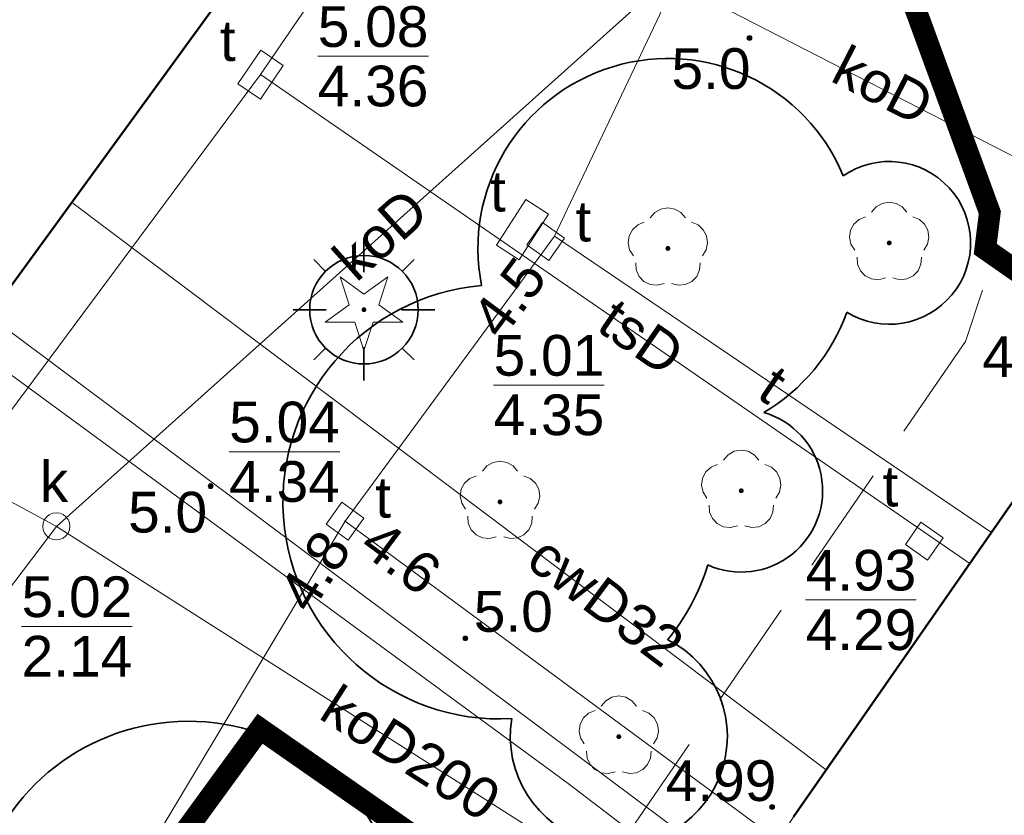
# Model space of a CAD drawing. Extents: x 5477758 to 5478338, y 5918274 to 5918502.
# Tile 46 of 121: x 5477899 to 5477917, y 5918360 to 5918375. Entities that reach past the tile are written whole.
import ezdxf
from ezdxf.enums import TextEntityAlignment as Align

# ---------------------------------------------------------------- set-up
doc = ezdxf.new("R2010")
doc.units = 0
doc.header["$PDSIZE"] = 0.75
doc.linetypes.add('budynki akt$0$DASHED', pattern=[19.05, 12.7, -6.35])
doc.linetypes.add('PRZER2-1', pattern=[3, 2, -1])
doc.layers.get('0').update_dxf_attribs({"color": 8, "linetype": 'CONTINUOUS', "lineweight": 13})
for name, color, linetype, lineweight in [('A_GRANICA OPRACOWANIA', 8, 'CONTINUOUS', 0), ('GESBZO', 8, 'CONTINUOUS', 50), ('GSPPRB', 8, 'CONTINUOUS', 20), ('GSPRDI', 8, 'CONTINUOUS', 18), ('GSPRDL', 8, 'CONTINUOUS', 18), ('GSSKOD', 8, 'PRZER2-1', 18), ('GULCPR', 8, 'CONTINUOUS', 18), ('GULCPR_O', 8, 'CONTINUOUS', 18), ('GULKPR', 8, 'CONTINUOUS', 18), ('GULKPR_O', 8, 'CONTINUOUS', 18), ('GULTPR', 8, 'CONTINUOUS', 18), ('GULTPR_O', 8, 'CONTINUOUS', 18), ('GUPIKP', 8, 'CONTINUOUS', 18), ('GUPIWZ', 8, 'CONTINUOUS', 18), ('GUPIWZ_O', 8, 'CONTINUOUS', 18), ('GUPKSD', 8, 'CONTINUOUS', 18), ('GUPPRZ', 8, 'CONTINUOUS', 18), ('GUPPRZ_O', 8, 'CONTINUOUS', 18), ('GUPTSZ', 8, 'CONTINUOUS', 18), ('GUPTSZ_O', 8, 'CONTINUOUS', 18), ('OT_Rzedna', 8, 'CONTINUOUS', 18), ('pomiar', 8, 'CONTINUOUS', 18), ('wysokosci', 8, 'CONTINUOUS', 18), ('ZZ_korona', 8, 'CONTINUOUS', 35)]:
    doc.layers.add(name, color=color, linetype=linetype, lineweight=lineweight)
doc.styles.add('GEO-INFO', font='arial.ttf')

# ---------------------------------------------------------------- blocks, each defined once
blk = doc.blocks.new('POINT')
at = {"color": 0}
blk.add_point((0, 0), dxfattribs=at)
blk = doc.blocks.new('SPDIP')
blk.add_hatch(color=0).paths.add_polyline_path([(0, -0.09), (0.027812, -0.085595), (0.052901, -0.072812), (0.072812, -0.052901), (0.085595, -0.027812), (0.09, 0), (0.085595, 0.027812), (0.072812, 0.052901), (0.052901, 0.072812), (0.027812, 0.085595), (0, 0.09), (-0.027812, 0.085595), (-0.052901, 0.072812), (-0.072812, 0.052901), (-0.085595, 0.027812), (-0.09, 0), (-0.085595, -0.027812), (-0.072812, -0.052901), (-0.052901, -0.072812), (-0.027812, -0.085595)])
at = {"color": 0}
blk.add_lwpolyline([(0.544942, 0.177062), (1.426676, -0.463555), (0.336792, -0.463555), (0, -1.500096), (-0.336792, -0.463555), (-1.426676, -0.463555), (-0.544942, 0.177062), (-0.881734, 1.213603), (0, 0.572986), (0.881734, 1.213603)], close=True, dxfattribs=at)
blk = doc.blocks.new('OKRAG_PELNY')
at = {"color": 0}
blk.add_lwpolyline([(0, 0.5), (0.12941, 0.482963), (0.25, 0.433013), (0.353553, 0.353553), (0.433013, 0.25), (0.482963, 0.12941), (0.5, 0), (0.482963, -0.12941), (0.433013, -0.25), (0.353553, -0.353553), (0.25, -0.433013), (0.12941, -0.482963), (0, -0.5), (-0.12941, -0.482963), (-0.25, -0.433013), (-0.353553, -0.353553), (-0.433013, -0.25), (-0.482963, -0.12941), (-0.5, 0), (-0.482963, 0.12941), (-0.433013, 0.25), (-0.353553, 0.353553), (-0.25, 0.433013), (-0.12941, 0.482963)], close=True, dxfattribs=at)
blk = doc.blocks.new('PROSTOKAT1_5-1_PELNY')
at = {"color": 0}
blk.add_lwpolyline([(0.75, -0.5), (-0.75, -0.5), (-0.75, 0.5), (0.75, 0.5)], close=True, dxfattribs=at)
blk = doc.blocks.new('KWADRAT_NIEPRZEZR')
at = {"color": 0}
blk.add_lwpolyline([(-0.5, -0.5), (0.5, -0.5), (0.5, 0.5), (-0.5, 0.5)], close=True, dxfattribs=at)
blk = doc.blocks.new('OTRN')
at = {"linetype": 'Continuous', "lineweight": 13}
blk.add_hatch(color=0, dxfattribs=at).paths.add_polyline_path([(0, -0.091, 1), (0, 0.091, 1)])
at = {"color": 0, "linetype": 'Continuous', "lineweight": 13}
blk.add_circle((0, 0), 0.0906, dxfattribs=at)
blk = doc.blocks.new('SPDLP')
blk.add_hatch(color=0).paths.add_polyline_path([(0, -0.09), (0.027812, -0.085595), (0.052901, -0.072812), (0.072812, -0.052901), (0.085595, -0.027812), (0.09, 0), (0.085595, 0.027812), (0.072812, 0.052901), (0.052901, 0.072812), (0.027812, 0.085595), (0, 0.09), (-0.027812, 0.085595), (-0.052901, 0.072812), (-0.072812, 0.052901), (-0.085595, 0.027812), (-0.09, 0), (-0.085595, -0.027812), (-0.072812, -0.052901), (-0.052901, -0.072812), (-0.027812, -0.085595)])
at = {"color": 0}
for points in [[(-0.648554, 1.126667), (-0.481106, 1.325358), (-0.255912, 1.454989), (0, 1.5), (0.255912, 1.454989), (0.481106, 1.325358), (0.648554, 1.126667)], [(-1.271938, -0.268652), (-1.40916, -0.048001), (-1.462858, 0.20623), (-1.426585, 0.463525), (-1.304695, 0.693003), (-1.11182, 0.867117), (-0.871109, 0.964971)], [(0.871109, 0.964971), (1.11182, 0.867117), (1.304695, 0.693003), (1.426585, 0.463525), (1.462858, 0.20623), (1.40916, -0.048001), (1.271938, -0.268652)], [(-0.137547, -1.292703), (-0.389802, -1.355024), (-0.648184, -1.327532), (-0.881678, -1.213525), (-1.062258, -1.026689), (-1.168249, -0.78945), (-1.186929, -0.530282)], [(1.186929, -0.530282), (1.168249, -0.78945), (1.062258, -1.026689), (0.881678, -1.213525), (0.648184, -1.327532), (0.389802, -1.355024), (0.137547, -1.292703)]]:
    blk.add_lwpolyline(points, dxfattribs=at)
blk = doc.blocks.new('SZAFA1')
at = {"color": 0}
blk.add_lwpolyline([(-1, -0.5), (-1, 0.5), (1, 0.5), (1, -0.5)], close=True, dxfattribs=at)

msp = doc.modelspace()

# ---------------------------------------------------------------- linework, layer by layer
at = {"layer": 'A_GRANICA OPRACOWANIA', "linetype": 'budynki akt$0$DASHED', "ltscale": 0.1, "const_width": 0.4}
for points in [[(5477939.869, 5918356.504), (5477940.619, 5918356.896), (5477942.101, 5918363.93), (5477943.898, 5918372.463), (5477938.811, 5918375.814), (5477939.356, 5918376.864), (5477927.622, 5918384.214), (5477926.949, 5918383.275), (5477923.735, 5918385.254), (5477924.621, 5918386.867), (5477922.565, 5918387.972), (5477915.954, 5918383.377), (5477911.642, 5918380.121), (5477912.501, 5918379.46), (5477913.835, 5918377.89), (5477914.426, 5918376.774), (5477916.433, 5918371.286), (5477916.349, 5918370.613), (5477938.795, 5918354.966), (5477939.869, 5918356.504)], [(5477902.984, 5918361.774), (5477916.9, 5918352.076), (5477917.564, 5918351.614), (5477920.33, 5918349.686), (5477925.008, 5918346.426), (5477927.636, 5918344.595), (5477927.224, 5918344.001), (5477929.613, 5918342.342), (5477930.353, 5918341.828), (5477931.84, 5918340.796), (5477932.36, 5918340.435), (5477932.052, 5918338.73), (5477931.779, 5918337.302), (5477931.203, 5918334.286), (5477930.468, 5918330.081), (5477929.362, 5918324.071), (5477927.904, 5918321.69), (5477892.005, 5918346.724), (5477902.984, 5918361.774)]]:
    msp.add_lwpolyline(points, dxfattribs=at)
at = {"layer": 'GESBZO', "linetype": 'Continuous', "lineweight": 50}
msp.add_lwpolyline([(5477870.317, 5918349.4), (5477899.19, 5918389.146), (5477907.843, 5918382.921), (5477878.9, 5918343.165)], close=True, dxfattribs=at)
msp.add_lwpolyline([(5477912.816, 5918360.152), (5477918.892, 5918368.876), (5477953.955, 5918344.371)], dxfattribs=at)
at = {"layer": 'GSPPRB', "linetype": 'Continuous', "lineweight": 20}
for p in [(5477899.51, 5918371.474), (5477916.433, 5918371.286), (5477916.449, 5918370.316), (5477915.983, 5918368.908), (5477916.463, 5918365.389), (5477916.067, 5918364.819), (5477913.42, 5918361.02)]:
    msp.add_point(p, dxfattribs=at)
at = {"layer": 'GSSKOD', "linetype": 'PRZER2-1', "lineweight": 18, "ltscale": 0.5}
for points in [[(5477915.983, 5918368.908), (5477916.449, 5918370.316), (5477916.433, 5918371.286), (5477914.426, 5918376.774), (5477913.752, 5918378.047), (5477912.428, 5918379.542), (5477907.843, 5918382.921)], [(5477953.955, 5918344.371), (5477918.892, 5918368.876), (5477912.816, 5918360.152), (5477909.863, 5918355.582), (5477916.678, 5918350.56), (5477917.405, 5918351.474), (5477927.496, 5918344.442), (5477926.88, 5918343.51), (5477932.252, 5918339.779), (5477929.362, 5918324.071), (5477935.927, 5918319.225), (5477938.124, 5918320.534), (5477940.031, 5918323.232), (5477938.216, 5918324.426), (5477940.878, 5918328.21), (5477941.747, 5918327.531), (5477940.015, 5918324.991), (5477941.068, 5918324.27)], [(5477915.983, 5918368.908), (5477915.983, 5918368.908), (5477915.983, 5918368.908)]]:
    msp.add_lwpolyline(points, dxfattribs=at)
at = {"layer": 'GULCPR', "linetype": 'Continuous', "lineweight": 18}
for points in [[(5477899.51, 5918371.474), (5477913.42, 5918361.02)], [(5477897.988, 5918369.384), (5477912.19, 5918358.778), (5477911.02, 5918357.046), (5477913.282, 5918355.393), (5477914.561, 5918357.187), (5477924.74, 5918350.032), (5477947.263, 5918333.933)], [(5477897.61, 5918368.865), (5477908.665, 5918360.767), (5477911.414, 5918358.665), (5477910.336, 5918357.112), (5477913.42, 5918354.88), (5477914.595, 5918356.444), (5477929.504, 5918345.945), (5477947.01, 5918333.538)]]:
    msp.add_lwpolyline(points, dxfattribs=at)
at = {"layer": 'GULKPR', "linetype": 'Continuous', "lineweight": 18}
for points in [[(5477910.49, 5918375.599), (5477899.231, 5918365.503)], [(5477920.222, 5918370.601), (5477910.49, 5918375.599)], [(5477896.313, 5918367.084), (5477899.231, 5918365.503)], [(5477899.231, 5918365.503), (5477884.15, 5918345.61)], [(5477912.31, 5918357.179), (5477899.231, 5918365.503)]]:
    msp.add_lwpolyline(points, dxfattribs=at)
at = {"layer": 'GULTPR', "linetype": 'Continuous', "lineweight": 18}
for points in [[(5477922.67, 5918425.86), (5477922.52, 5918425.566), (5477912.874, 5918406.653), (5477912.76, 5918406.43), (5477912.639, 5918406.211), (5477904.061, 5918390.689), (5477903.94, 5918390.47), (5477913.569, 5918382.272), (5477913.76, 5918382.11), (5477913.65, 5918381.879), (5477908.41, 5918370.85), (5477908.262, 5918370.649), (5477904.55, 5918365.6), (5477904.751, 5918365.452), (5477947.345, 5918334.06)], [(5477909.913, 5918383.941), (5477902.995, 5918373.828)], [(5477902.995, 5918373.828), (5477883.461, 5918347.533)], [(5477902.995, 5918373.828), (5477915.02, 5918365.538), (5477916.067, 5918364.819)], [(5477908.41, 5918370.85), (5477916.463, 5918365.389)], [(5477904.55, 5918365.6), (5477904.421, 5918365.385), (5477891.28, 5918343.408), (5477891.15, 5918343.19), (5477897.286, 5918337.71)]]:
    msp.add_lwpolyline(points, dxfattribs=at)
at = {"layer": 'GUPPRZ_O', "linetype": 'Continuous', "lineweight": 9, "flags": 128}
for points in [[(5477904.048, 5918374.164), (5477906.086, 5918374.164)], [(5477907.289, 5918368.106), (5477909.327, 5918368.106)], [(5477902.415, 5918366.877), (5477904.453, 5918366.877)], [(5477913.039, 5918364.148), (5477915.077, 5918364.148)], [(5477898.59, 5918363.658), (5477900.628, 5918363.658)]]:
    msp.add_lwpolyline(points, dxfattribs=at)
at = {"layer": 'pomiar', "linetype": 'PRZER2-1', "lineweight": 13, "flags": 128}
msp.add_lwpolyline([(5477915.983, 5918368.908), (5477903.336, 5918350.476), (5477901.759, 5918348.207), (5477901.353, 5918348.025), (5477901.03, 5918348.011), (5477900.686, 5918348.087), (5477900.686, 5918348.087)], dxfattribs=at)
at = {"layer": 'ZZ_korona'}
for p, q in [((5477904.899, 5918370.189), (5477904.899, 5918370.802)), ((5477904.192, 5918370.202), (5477903.975, 5918370.419)), ((5477905.606, 5918370.202), (5477905.823, 5918370.419)), ((5477904.205, 5918369.495), (5477903.593, 5918369.495)), ((5477905.593, 5918369.495), (5477906.205, 5918369.495)), ((5477904.192, 5918368.788), (5477903.975, 5918368.572)), ((5477904.899, 5918368.802), (5477904.899, 5918368.189)), ((5477905.606, 5918368.788), (5477905.823, 5918368.572))]:
    msp.add_line(p, q, dxfattribs=at)
msp.add_circle((5477904.899, 5918369.495), 1, dxfattribs=at)
for centre, radius, start, end in [((5477910.5, 5918370.623), 3.5, 22.5258, 191.2582), ((5477914.579, 5918370.726), 1.5, 238.5266, 124.3507), ((5477907.406, 5918365.954), 4, 94.8625, 273.1161), ((5477910.5, 5918370.623), 3.5, 300.3167, 340.3514), ((5477911.852, 5918366.16), 1.5, 245.6781, 73.9512), ((5477907.406, 5918365.954), 4, 320.5753, 343.1291), ((5477909.596, 5918361.628), 2, 170.4407, 63.2507), ((5477901.658, 5918357.912), 4, 9.7782, 236.4984)]:
    msp.add_arc(centre, radius, start, end, dxfattribs=at)

# ---------------------------------------------------------------- block references
at = {"layer": 'GSPRDI', "lineweight": 18, "xscale": 0.5, "yscale": 0.5}
msp.add_blockref('SPDIP', (5477904.899, 5918369.495), dxfattribs=at)
at = {"layer": 'GSPRDL', "lineweight": 18, "xscale": 0.5, "yscale": 0.5}
for p in [(5477910.5, 5918370.623), (5477914.579, 5918370.726), (5477911.852, 5918366.16), (5477907.406, 5918365.954), (5477909.596, 5918361.628)]:
    msp.add_blockref('SPDLP', p, dxfattribs=at)
at = {"layer": 'GUPIKP', "lineweight": 18, "xscale": 0.5, "yscale": 0.5}
for p in [(5477902.995, 5918373.828), (5477908.41, 5918370.85), (5477904.55, 5918365.6), (5477915.02, 5918365.538)]:
    msp.add_blockref('POINT', p, dxfattribs=at)
at = {"layer": 'GUPIWZ', "lineweight": 18, "yscale": 0.5}
for name, p, xscale, rotation in [('PROSTOKAT1_5-1_PELNY', (5477902.995, 5918373.828), 0.5, 55.62718160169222), ('KWADRAT_NIEPRZEZR', (5477908.247, 5918370.753), 0.4999999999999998, 324.8310861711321), ('KWADRAT_NIEPRZEZR', (5477904.55, 5918365.6), 0.5, 324.1274537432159), ('KWADRAT_NIEPRZEZR', (5477915.225, 5918365.231), 0.4999999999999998, 324.8310861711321)]:
    msp.add_blockref(name, p, dxfattribs=dict(at, xscale=xscale, rotation=rotation))
at = {"layer": 'GUPIWZ', "lineweight": 18, "xscale": 0.5, "yscale": 0.5}
msp.add_blockref('OKRAG_PELNY', (5477899.231, 5918365.503), dxfattribs=at)
at = {"layer": 'GUPKSD', "lineweight": 18, "xscale": 0.5, "yscale": 0.5}
msp.add_blockref('POINT', (5477899.231, 5918365.503), dxfattribs=at)
at = {"layer": 'GUPPRZ', "lineweight": 18}
for p in [(5477902.995, 5918373.828), (5477908.41, 5918370.85), (5477908.262, 5918370.649), (5477904.55, 5918365.6), (5477915.02, 5918365.538), (5477899.231, 5918365.503), (5477904.421, 5918365.385), (5477904.751, 5918365.452)]:
    msp.add_blockref('POINT', p, dxfattribs=at)
at = {"layer": 'GUPTSZ', "lineweight": 18, "xscale": 0.4999999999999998, "yscale": 0.4999999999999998, "rotation": 237.2058443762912}
msp.add_blockref('SZAFA1', (5477907.82, 5918370.971), dxfattribs=at)
at = {"layer": 'OT_Rzedna', "linetype": 'Continuous', "xscale": 0.5, "yscale": 0.5, "zscale": 0.5}
for p in [(5477912.003, 5918374.502), (5477902.073, 5918366.245), (5477906.768, 5918363.44), (5477912.421, 5918360.332)]:
    msp.add_blockref('OTRN', p, dxfattribs=at)

# ---------------------------------------------------------------- texts
at = {"layer": 'GULCPR_O', "linetype": 'Continuous', "lineweight": 0, "style": 'GEO-INFO'}
msp.add_text('cwD32', height=0.75, rotation=323.0743, dxfattribs=at).set_placement((5477909.357, 5918364.131), align=Align.MIDDLE)
at = {"layer": 'GULKPR_O', "linetype": 'Continuous', "lineweight": 0, "style": 'GEO-INFO'}
for s, rotation, p in [('koD', 332.8153, (5477914.473, 5918373.642)), ('koD', 41.8817, (5477905.191, 5918370.895)), ('koD200', 327.5269, (5477905.77, 5918361.341))]:
    msp.add_text(s, height=0.75, rotation=rotation, dxfattribs=at).set_placement(p, align=Align.MIDDLE)
at = {"layer": 'GULTPR_O', "linetype": 'Continuous', "lineweight": 0, "style": 'GEO-INFO'}
for s, rotation, p in [('tsD', 325.4157, (5477910.011, 5918368.991)), ('t', 325.857, (5477912.437, 5918368.119))]:
    msp.add_text(s, height=0.75, rotation=rotation, dxfattribs=at).set_placement(p, align=Align.MIDDLE)
at = {"layer": 'GUPIWZ_O', "linetype": 'Continuous', "lineweight": 0, "style": 'GEO-INFO'}
for s, p in [('t', (5477902.536, 5918374.078)), ('t', (5477909.085, 5918370.752)), ('k', (5477899.447, 5918365.953)), ('t', (5477914.746, 5918365.87)), ('t', (5477905.398, 5918365.663))]:
    msp.add_text(s, height=0.75, dxfattribs=at).set_placement(p, align=Align.RIGHT)
at = {"layer": 'GUPPRZ_O', "linetype": 'Continuous', "lineweight": 0, "style": 'GEO-INFO'}
for s, p in [('5.08', (5477904.048, 5918374.337)), ('4.36', (5477904.048, 5918373.242)), ('5.01', (5477907.289, 5918368.279)), ('4.35', (5477907.289, 5918367.184)), ('5.04', (5477902.415, 5918367.05)), ('4.34', (5477902.415, 5918365.955)), ('4.93', (5477913.039, 5918364.32)), ('5.02', (5477898.59, 5918363.831)), ('4.29', (5477913.039, 5918363.225)), ('2.14', (5477898.59, 5918362.736))]:
    msp.add_text(s, height=0.75, dxfattribs=at).set_placement(p)
for s, rotation, p in [('4.5', 53.4674, (5477907.136, 5918369.138)), ('4.8', 57.8573, (5477903.599, 5918364.067)), ('4.6', 323.3452, (5477905.002, 5918365.366))]:
    msp.add_text(s, height=0.75, rotation=rotation, dxfattribs=at).set_placement(p, align=Align.MIDDLE_LEFT)
at = {"layer": 'GUPTSZ_O', "linetype": 'Continuous', "lineweight": 0, "style": 'GEO-INFO'}
msp.add_text('t', height=0.75, dxfattribs=at).set_placement((5477907.513, 5918371.305), align=Align.RIGHT)
at = {"layer": 'pomiar', "style": 'GEO-INFO'}
for p in [(5477910.566, 5918374.313), (5477900.552, 5918366.14), (5477906.923, 5918364.311)]:
    msp.add_text('5.0', height=0.75, dxfattribs=at).set_placement(p, align=Align.TOP_LEFT)
at = {"layer": 'wysokosci', "style": 'GEO-INFO'}
for s, p in [('4.92', (5477916.293, 5918369.006)), ('4.99', (5477910.46, 5918361.193))]:
    msp.add_text(s, height=0.75, dxfattribs=at).set_placement(p, align=Align.TOP_LEFT)

doc.saveas('drawing.dxf')
